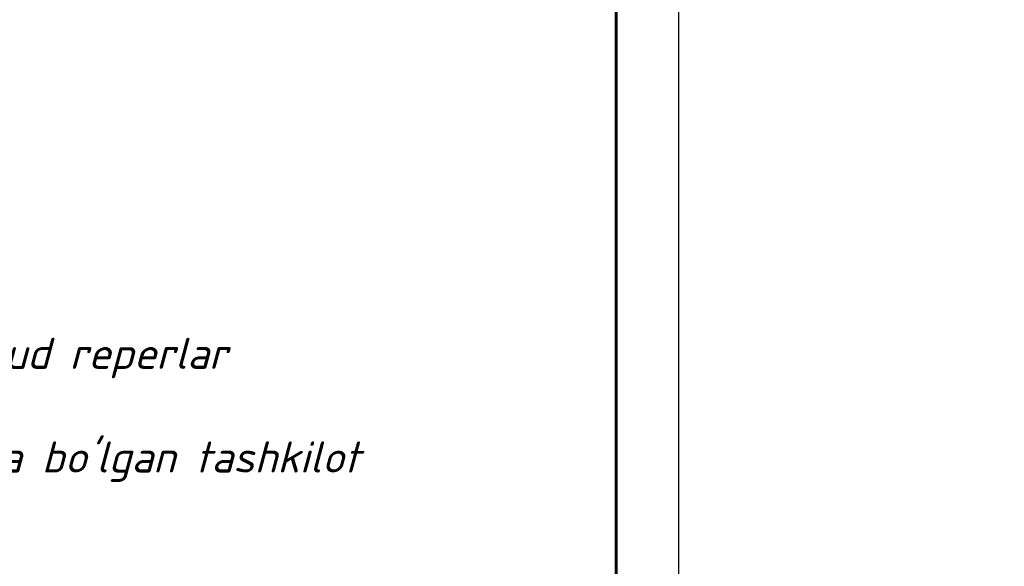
# Model space of a CAD drawing. Header units: inches. Extents: x 681 to 1301, y 5 to 429.
# Tile 9 of 10: x 1222 to 1301, y 66 to 110. Entities that reach past the tile are written whole.
import ezdxf

# ---------------------------------------------------------------- set-up
doc = ezdxf.new("R2010")
doc.units = ezdxf.units.IN
doc.header["$MEASUREMENT"] = 0
doc.styles.add('GOST_R', font='isocpeur.ttf', dxfattribs={"oblique": 15})

# ---------------------------------------------------------------- blocks, each defined once
blk = doc.blocks.new('*U26')
at = {"color": 0, "ltscale": 25}
blk.add_lwpolyline([(-59400, 42000), (0, 42000), (0, 0), (-59400, 0)], close=True, dxfattribs=at)
at = {"color": 0, "lineweight": 60, "ltscale": 25}
blk.add_lwpolyline([(-57400, 41500), (-500, 41500), (-500, 500), (-57400, 500)], close=True, dxfattribs=at)

msp = doc.modelspace()

# ---------------------------------------------------------------- block references
at = {"xscale": 0.01, "yscale": 0.01, "zscale": 0.01}
msp.add_blockref('*U26', (1274.502, 4.94), dxfattribs=at)

# ---------------------------------------------------------------- texts
at = {"color": 0, "insert": (1085.481, 82.736), "char_height": 2.5, "width": 173.37225, "attachment_point": 4, "style": 'GOST_R'}
msp.add_mtext("\\A1;\\pi81.01814,l2.08305;IZOX\\P\\pi84.60307;\\P\\pi-2.08305;1.  Bosh reja sxemasi 1:500 miqyosli topografik tasvir asosida loyihalandi .\\P2.  Qo'zg'almas nuqtalar bog'lanish koordinatlarining boshlangich nuqtasi sifatida mavjud reperlar\\P{\\C1;Rp-1 / 409.03;\\C256; }qabul qilinsin.\\P\\pi0,l0;3. Qo'zg'almas nuqtalarning bog'lash ishlarini bajarish uchun maxsus ruxsatnomaga ega bo'lgan tashkilot mutaxasisi jalb etilsin. ", dxfattribs=at)

doc.saveas('drawing.dxf')
